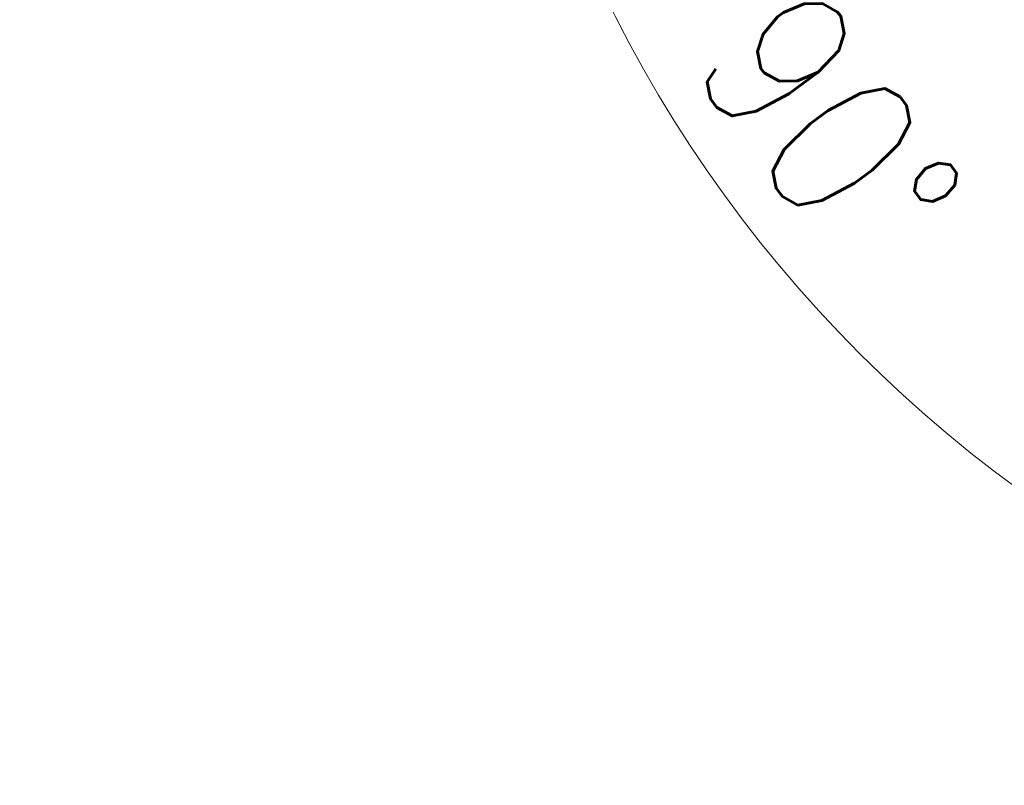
# Model space of a CAD drawing. Header units: millimetres. Extents: x 0 to 1733, y 0 to 1188.
# Tile 13 of 157: x 648 to 738, y 266 to 335. Entities that reach past the tile are written whole.
import ezdxf

# ---------------------------------------------------------------- set-up
doc = ezdxf.new("R2010")
doc.units = ezdxf.units.MM
doc.header["$LTSCALE"] = 0.727559
doc.layers.add('NoLayerName_001', color=7, linetype='Continuous')
doc.layers.add('NoLayerName_004', color=7, linetype='Continuous')
doc.styles.get("Standard").update_dxf_attribs({"font": 'txt', "bigfont": 'extfont2'})
doc.dimstyles.get("Standard").update_dxf_attribs({"dimtxt": 2.5, "dimasz": 2.5, "dimexe": 1, "dimexo": 1, "dimtad": 1, "dimdec": 3, "dimzin": 0, "dimdsep": 46, "dimtxsty": 'Standard', "dimcen": 2.5, "dimadec": 3, "dimazin": 0, "dimtfac": 0.75, "dimtdec": 3, "dimtmove": 0, "dimatfit": 3, "dimfxl": 1, "dimarcsym": 0})

# ---------------------------------------------------------------- blocks, each defined once
blk = doc.blocks.new('_OPEN30')
at = {"color": 0, "linetype": 'ByBlock', "lineweight": -2}
for p, q in [((-1, 0.267949), (0, 0)), ((0, 0), (-1, -0.267949)), ((0, 0), (-1, 0))]:
    blk.add_line(p, q, dxfattribs=at)
blk = doc.blocks.new('*D154')
at = {"layer": 'Defpoints', "color": 0}
for p in [(779.876, 390), (779.976, 390), (810, 347.169), (810, 347.069), (749.792, 285.717)]:
    blk.add_point(p, dxfattribs=at)
at = {"layer": 'NoLayerName_001', "color": 0, "linetype": 'Continuous', "lineweight": 13}
for p, q in [((775.876, 390), (685.584, 390)), ((810, 343.069), (810, 265.584))]:
    blk.add_line(p, q, dxfattribs=at)
blk.add_arc((810, 390), 120.416, 182.85519, 267.14481, dxfattribs=at)
at = {"layer": 'NoLayerName_001', "color": 0, "lineweight": 13, "xscale": 6, "yscale": 6, "zscale": 6}
for p, rotation in [((689.584, 390), 91.42759435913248), ((810, 269.584), 358.5724056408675)]:
    blk.add_blockref('_OPEN30', p, dxfattribs=dict(at, rotation=rotation))
at = {"layer": 'NoLayerName_001', "color": 0, "lineweight": 13, "insert": (722.028, 325.235), "char_height": 14, "attachment_point": 5, "rotation": 306.36067}
blk.add_mtext('\\W0.8000;90%%d', dxfattribs=at)

msp = doc.modelspace()

# ---------------------------------------------------------------- linework, layer by layer
at = {"layer": 'NoLayerName_001', "color": 7, "linetype": 'Continuous', "lineweight": 25}
msp.add_circle((598.47196234, 364.35411957), 50.76, dxfattribs=at)
at = {"layer": 'NoLayerName_004', "color": 7, "linetype": 'Continuous', "lineweight": 25}
for radius in [52.8, 51.83999968]:
    msp.add_circle((598.47196234, 364.35411957), radius, dxfattribs=at)

# ---------------------------------------------------------------- dimensions: what is measured, and where the dimension line sits
at = {"layer": 'NoLayerName_001', "color": 3, "linetype": 'Continuous', "lineweight": 13}
dim = msp.add_angular_dim_2l(base=(749.79202711, 285.71673193), line1=((810, 347.06908118), (810, 347.16908118)), line2=((779.87551332, 390), (779.97551332, 390)), text='\\W0.8000;<>', dimstyle='Standard', override={"dimtxt": 14, "dimasz": 6, "dimexe": 4, "dimexo": 4, "dimgap": 4, "dimblk": 'OPEN30', "dimclrd": 0, "dimclre": 0, "dimclrt": 0, "dimazin": 2, "dimtp": 0, "dimtm": 0, "dimlwd": 13, "dimlwe": 13}, dxfattribs=at)
dim.commit()
dim.dimension.update_dxf_attribs({"geometry": '*D154', "text_midpoint": (713.02892596, 318.60944881), "dimtype": 162})

doc.saveas('drawing.dxf')
